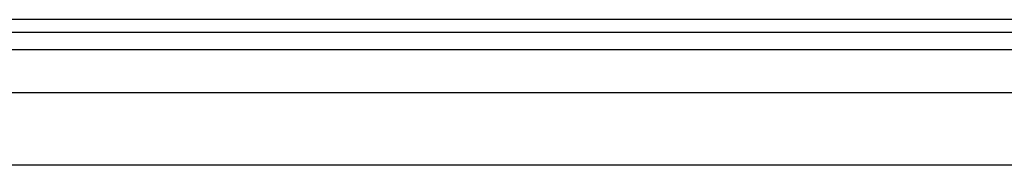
# Model space of a CAD drawing. Header units: inches. Extents: x 8 to 147, y 12 to 95.
# Tile 54 of 82: x 32.29 to 39.14, y 75.84 to 76.86. Entities that reach past the tile are written whole.
import ezdxf

# ---------------------------------------------------------------- set-up
doc = ezdxf.new("R2010")
doc.units = ezdxf.units.IN
doc.header["$LTSCALE"] = 9.374161
doc.header["$MEASUREMENT"] = 0
doc.layers.add('Visible Edges(ANSI)', color=7, linetype='Continuous', lineweight=25)
doc.layers.add('Visible Tangent Edges(ANSI)', color=7, linetype='Continuous', lineweight=25)

msp = doc.modelspace()

# ---------------------------------------------------------------- linework, layer by layer
at = {"layer": 'Visible Edges(ANSI)'}
for p, q in [((46.1551, 76.8574), (8.0382, 76.8574)), ((8.0382, 76.7698), (46.1551, 76.7698)), ((8.96, 76.3503), (45.2071, 76.3503)), ((45.2071, 75.8433), (8.96, 75.8433))]:
    msp.add_line(p, q, dxfattribs=at)
at = {"layer": 'Visible Tangent Edges(ANSI)'}
msp.add_line((8.0382, 76.65), (46.1551, 76.65), dxfattribs=at)

doc.saveas('drawing.dxf')
